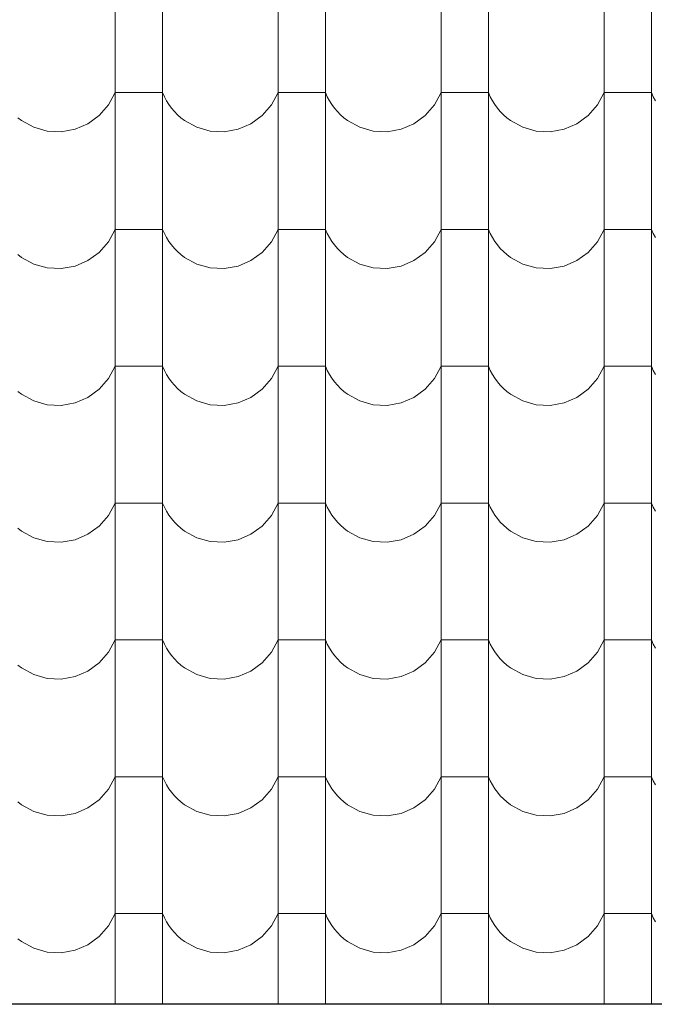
# Model space of a CAD drawing. Header units: millimetres. Extents: x -29624 to 9939, y -6894 to 6495.
# Tile 201 of 243: x 2398 to 2527, y -3576 to -3377. Entities that reach past the tile are written whole.
import ezdxf

# ---------------------------------------------------------------- set-up
doc = ezdxf.new("R2010")
doc.units = ezdxf.units.MM
doc.header["$MEASUREMENT"] = 0
doc.layers.add('810-G Ogólne', color=7, linetype='Continuous')
doc.layers.add('990-D Import IFC', color=7, linetype='Continuous')

# ---------------------------------------------------------------- blocks, each defined once
blk = doc.blocks.new('*X1822', base_point=(515069.4, 47309.9))
at = {"layer": '990-D Import IFC', "color": 251, "linetype": 'Continuous', "lineweight": 13, "true_color": 0x6a6a6a}
for p, q in [((534161.4, -17508.1), (534161.4, -17785.1)), ((534257.5, -17508.1), (534257.5, -17785.1)), ((534491.4, -17508.1), (534491.4, -17785.1)), ((534587.5, -17508.1), (534587.5, -17785.1)), ((534821.4, -17508.1), (534821.4, -17785.1)), ((534917.5, -17508.1), (534917.5, -17785.1)), ((535151.4, -17508.1), (535151.4, -17785.1)), ((535247.5, -17508.1), (535247.5, -17785.1)), ((534161.4, -17785.1), (534161.4, -18062.1)), ((534257.5, -17785.1), (534257.5, -18062.1)), ((534491.4, -17785.1), (534491.4, -18062.1)), ((534587.5, -17785.1), (534587.5, -18062.1)), ((534821.4, -17785.1), (534821.4, -18062.1)), ((534917.5, -17785.1), (534917.5, -18062.1)), ((535151.4, -17785.1), (535151.4, -18062.1)), ((535247.5, -17785.1), (535247.5, -18062.1)), ((534148.1, -17918.2), (534161.4, -17893.2)), ((534209.4, -17893.2), (534161.4, -17893.2)), ((534257.5, -17893.2), (534209.4, -17893.2)), ((534257.5, -17893.2), (534261.1, -17901.5)), ((534478.1, -17918.2), (534491.4, -17893.2)), ((534539.4, -17893.2), (534491.4, -17893.2)), ((534587.5, -17893.2), (534539.4, -17893.2)), ((534587.5, -17893.2), (534591.1, -17901.5)), ((534808.1, -17918.2), (534821.4, -17893.2)), ((534869.4, -17893.2), (534821.4, -17893.2)), ((534917.5, -17893.2), (534869.4, -17893.2)), ((534917.5, -17893.2), (534921.1, -17901.5)), ((535138.1, -17918.2), (535151.4, -17893.2)), ((535199.4, -17893.2), (535151.4, -17893.2)), ((535247.5, -17893.2), (535199.4, -17893.2)), ((535247.5, -17893.2), (535251.1, -17901.5)), ((534129.4, -17939.7), (534148.1, -17918.2)), ((534261.1, -17901.5), (534265.4, -17909.6)), ((534265.4, -17909.6), (534270.2, -17917.3)), ((534270.2, -17917.3), (534275.5, -17924.7)), ((534459.4, -17939.7), (534478.1, -17918.2)), ((534591.1, -17901.5), (534595.4, -17909.6)), ((534595.4, -17909.6), (534600.2, -17917.3)), ((534600.2, -17917.3), (534605.5, -17924.7)), ((534789.4, -17939.7), (534808.1, -17918.2)), ((534921.1, -17901.5), (534925.4, -17909.6)), ((534925.4, -17909.6), (534930.2, -17917.3)), ((534930.2, -17917.3), (534935.5, -17924.7)), ((535119.4, -17939.7), (535138.1, -17918.2)), ((535251.1, -17901.5), (535255.4, -17909.6)), ((534275.5, -17924.7), (534281.4, -17931.6)), ((534281.4, -17931.6), (534287.8, -17938.1)), ((534287.8, -17938.1), (534294.6, -17944.2)), ((534605.5, -17924.7), (534611.4, -17931.6)), ((534611.4, -17931.6), (534617.8, -17938.1)), ((534617.8, -17938.1), (534624.6, -17944.2)), ((534935.5, -17924.7), (534941.4, -17931.6)), ((534941.4, -17931.6), (534947.8, -17938.1)), ((534947.8, -17938.1), (534954.6, -17944.2)), ((533964.6, -17944.2), (533971.9, -17949.7)), ((533971.9, -17949.7), (533996.7, -17963.4)), ((534080.4, -17967.5), (534106.5, -17956.4)), ((534106.5, -17956.4), (534129.4, -17939.7)), ((534294.6, -17944.2), (534301.9, -17949.7)), ((534301.9, -17949.7), (534326.7, -17963.4)), ((534410.4, -17967.5), (534436.5, -17956.4)), ((534436.5, -17956.4), (534459.4, -17939.7)), ((534624.6, -17944.2), (534631.9, -17949.7)), ((534631.9, -17949.7), (534656.7, -17963.4)), ((534740.4, -17967.5), (534766.5, -17956.4)), ((534766.5, -17956.4), (534789.4, -17939.7)), ((534954.6, -17944.2), (534961.9, -17949.7)), ((534961.9, -17949.7), (534986.7, -17963.4)), ((535070.4, -17967.5), (535096.5, -17956.4)), ((535096.5, -17956.4), (535119.4, -17939.7)), ((533996.7, -17963.4), (534024.1, -17971.1)), ((534024.1, -17971.1), (534052.4, -17972.5)), ((534052.4, -17972.5), (534080.4, -17967.5)), ((534326.7, -17963.4), (534354.1, -17971.1)), ((534354.1, -17971.1), (534382.4, -17972.5)), ((534382.4, -17972.5), (534410.4, -17967.5)), ((534656.7, -17963.4), (534684.1, -17971.1)), ((534684.1, -17971.1), (534712.4, -17972.5)), ((534712.4, -17972.5), (534740.4, -17967.5)), ((534986.7, -17963.4), (535014.1, -17971.1)), ((535014.1, -17971.1), (535042.4, -17972.5)), ((535042.4, -17972.5), (535070.4, -17967.5)), ((534161.4, -18062.1), (534161.4, -18339.1)), ((534257.5, -18062.1), (534257.5, -18339.1)), ((534491.4, -18062.1), (534491.4, -18339.1)), ((534587.5, -18062.1), (534587.5, -18339.1)), ((534821.4, -18062.1), (534821.4, -18339.1)), ((534917.5, -18062.1), (534917.5, -18339.1)), ((535151.4, -18062.1), (535151.4, -18339.1)), ((535247.5, -18062.1), (535247.5, -18339.1)), ((534148.1, -18195.2), (534161.4, -18170.2)), ((534209.4, -18170.2), (534161.4, -18170.2)), ((534257.5, -18170.2), (534209.4, -18170.2)), ((534257.5, -18170.2), (534261.1, -18178.5)), ((534478.1, -18195.2), (534491.4, -18170.2)), ((534539.4, -18170.2), (534491.4, -18170.2)), ((534587.5, -18170.2), (534539.4, -18170.2)), ((534587.5, -18170.2), (534591.1, -18178.5)), ((534808.1, -18195.2), (534821.4, -18170.2)), ((534869.4, -18170.2), (534821.4, -18170.2)), ((534917.5, -18170.2), (534869.4, -18170.2)), ((534917.5, -18170.2), (534921.1, -18178.5)), ((535138.1, -18195.2), (535151.4, -18170.2)), ((535199.4, -18170.2), (535151.4, -18170.2)), ((535247.5, -18170.2), (535199.4, -18170.2)), ((535247.5, -18170.2), (535251.1, -18178.5)), ((534129.4, -18216.7), (534148.1, -18195.2)), ((534261.1, -18178.5), (534265.4, -18186.6)), ((534265.4, -18186.6), (534270.2, -18194.3)), ((534270.2, -18194.3), (534275.5, -18201.7)), ((534459.4, -18216.7), (534478.1, -18195.2)), ((534591.1, -18178.5), (534595.4, -18186.6)), ((534595.4, -18186.6), (534600.2, -18194.3)), ((534600.2, -18194.3), (534605.5, -18201.7)), ((534789.4, -18216.7), (534808.1, -18195.2)), ((534921.1, -18178.5), (534925.4, -18186.6)), ((534925.4, -18186.6), (534930.2, -18194.3)), ((534930.2, -18194.3), (534935.5, -18201.7)), ((535119.4, -18216.7), (535138.1, -18195.2)), ((535251.1, -18178.5), (535255.4, -18186.6)), ((534106.5, -18233.4), (534129.4, -18216.7)), ((534275.5, -18201.7), (534281.4, -18208.6)), ((534281.4, -18208.6), (534287.8, -18215.1)), ((534287.8, -18215.1), (534294.6, -18221.2)), ((534436.5, -18233.4), (534459.4, -18216.7)), ((534605.5, -18201.7), (534611.4, -18208.6)), ((534611.4, -18208.6), (534617.8, -18215.1)), ((534617.8, -18215.1), (534624.6, -18221.2)), ((534766.5, -18233.4), (534789.4, -18216.7)), ((534935.5, -18201.7), (534941.4, -18208.6)), ((534941.4, -18208.6), (534947.8, -18215.1)), ((534947.8, -18215.1), (534954.6, -18221.2)), ((535096.5, -18233.4), (535119.4, -18216.7)), ((533964.6, -18221.2), (533971.9, -18226.7)), ((533971.9, -18226.7), (533996.7, -18240.4)), ((534080.4, -18244.5), (534106.5, -18233.4)), ((534294.6, -18221.2), (534301.9, -18226.7)), ((534301.9, -18226.7), (534326.7, -18240.4)), ((534410.4, -18244.5), (534436.5, -18233.4)), ((534624.6, -18221.2), (534631.9, -18226.7)), ((534631.9, -18226.7), (534656.7, -18240.4)), ((534740.4, -18244.5), (534766.5, -18233.4)), ((534954.6, -18221.2), (534961.9, -18226.7)), ((534961.9, -18226.7), (534986.7, -18240.4)), ((535070.4, -18244.5), (535096.5, -18233.4)), ((533996.7, -18240.4), (534024.1, -18248.1)), ((534024.1, -18248.1), (534052.4, -18249.5)), ((534052.4, -18249.5), (534080.4, -18244.5)), ((534326.7, -18240.4), (534354.1, -18248.1)), ((534354.1, -18248.1), (534382.4, -18249.5)), ((534382.4, -18249.5), (534410.4, -18244.5)), ((534656.7, -18240.4), (534684.1, -18248.1)), ((534684.1, -18248.1), (534712.4, -18249.5)), ((534712.4, -18249.5), (534740.4, -18244.5)), ((534986.7, -18240.4), (535014.1, -18248.1)), ((535014.1, -18248.1), (535042.4, -18249.5)), ((535042.4, -18249.5), (535070.4, -18244.5)), ((534161.4, -18339.1), (534161.4, -18616.1)), ((534257.5, -18339.1), (534257.5, -18616.1)), ((534491.4, -18339.1), (534491.4, -18616.1)), ((534587.5, -18339.1), (534587.5, -18616.1)), ((534821.4, -18339.1), (534821.4, -18616.1)), ((534917.5, -18339.1), (534917.5, -18616.1)), ((535151.4, -18339.1), (535151.4, -18616.1)), ((535247.5, -18339.1), (535247.5, -18616.1)), ((534148.1, -18472.2), (534161.4, -18447.2)), ((534209.4, -18447.2), (534161.4, -18447.2)), ((534257.5, -18447.2), (534209.4, -18447.2)), ((534257.5, -18447.2), (534261.1, -18455.5)), ((534261.1, -18455.5), (534265.4, -18463.6)), ((534478.1, -18472.2), (534491.4, -18447.2)), ((534539.4, -18447.2), (534491.4, -18447.2)), ((534587.5, -18447.2), (534539.4, -18447.2)), ((534587.5, -18447.2), (534591.1, -18455.5)), ((534591.1, -18455.5), (534595.4, -18463.6)), ((534808.1, -18472.2), (534821.4, -18447.2)), ((534869.4, -18447.2), (534821.4, -18447.2)), ((534917.5, -18447.2), (534869.4, -18447.2)), ((534917.5, -18447.2), (534921.1, -18455.5)), ((534921.1, -18455.5), (534925.4, -18463.6)), ((535138.1, -18472.2), (535151.4, -18447.2)), ((535199.4, -18447.2), (535151.4, -18447.2)), ((535247.5, -18447.2), (535199.4, -18447.2)), ((535247.5, -18447.2), (535251.1, -18455.5)), ((535251.1, -18455.5), (535255.4, -18463.6)), ((534129.4, -18493.7), (534148.1, -18472.2)), ((534265.4, -18463.6), (534270.2, -18471.3)), ((534270.2, -18471.3), (534275.5, -18478.7)), ((534459.4, -18493.7), (534478.1, -18472.2)), ((534595.4, -18463.6), (534600.2, -18471.3)), ((534600.2, -18471.3), (534605.5, -18478.7)), ((534789.4, -18493.7), (534808.1, -18472.2)), ((534925.4, -18463.6), (534930.2, -18471.3)), ((534930.2, -18471.3), (534935.5, -18478.7)), ((535119.4, -18493.7), (535138.1, -18472.2)), ((534106.5, -18510.4), (534129.4, -18493.7)), ((534275.5, -18478.7), (534281.4, -18485.6)), ((534281.4, -18485.6), (534287.8, -18492.1)), ((534287.8, -18492.1), (534294.6, -18498.2)), ((534436.5, -18510.4), (534459.4, -18493.7)), ((534605.5, -18478.7), (534611.4, -18485.6)), ((534611.4, -18485.6), (534617.8, -18492.1)), ((534617.8, -18492.1), (534624.6, -18498.2)), ((534766.5, -18510.4), (534789.4, -18493.7)), ((534935.5, -18478.7), (534941.4, -18485.6)), ((534941.4, -18485.6), (534947.8, -18492.1)), ((534947.8, -18492.1), (534954.6, -18498.2)), ((535096.5, -18510.4), (535119.4, -18493.7)), ((533964.6, -18498.2), (533971.9, -18503.7)), ((533971.9, -18503.7), (533996.7, -18517.4)), ((534080.4, -18521.5), (534106.5, -18510.4)), ((534294.6, -18498.2), (534301.9, -18503.7)), ((534301.9, -18503.7), (534326.7, -18517.4)), ((534410.4, -18521.5), (534436.5, -18510.4)), ((534624.6, -18498.2), (534631.9, -18503.7)), ((534631.9, -18503.7), (534656.7, -18517.4)), ((534740.4, -18521.5), (534766.5, -18510.4)), ((534954.6, -18498.2), (534961.9, -18503.7)), ((534961.9, -18503.7), (534986.7, -18517.4)), ((535070.4, -18521.5), (535096.5, -18510.4)), ((533996.7, -18517.4), (534024.1, -18525.1)), ((534024.1, -18525.1), (534052.4, -18526.5)), ((534052.4, -18526.5), (534080.4, -18521.5)), ((534326.7, -18517.4), (534354.1, -18525.1)), ((534354.1, -18525.1), (534382.4, -18526.5)), ((534382.4, -18526.5), (534410.4, -18521.5)), ((534656.7, -18517.4), (534684.1, -18525.1)), ((534684.1, -18525.1), (534712.4, -18526.5)), ((534712.4, -18526.5), (534740.4, -18521.5)), ((534986.7, -18517.4), (535014.1, -18525.1)), ((535014.1, -18525.1), (535042.4, -18526.5)), ((535042.4, -18526.5), (535070.4, -18521.5)), ((534161.4, -18616.1), (534161.4, -18893.1)), ((534257.5, -18616.1), (534257.5, -18893.1)), ((534491.4, -18616.1), (534491.4, -18893.1)), ((534587.5, -18616.1), (534587.5, -18893.1)), ((534821.4, -18616.1), (534821.4, -18893.1)), ((534917.5, -18616.1), (534917.5, -18893.1)), ((535151.4, -18616.1), (535151.4, -18893.1)), ((535247.5, -18616.1), (535247.5, -18893.1)), ((534148.1, -18749.2), (534161.4, -18724.2)), ((534209.4, -18724.2), (534161.4, -18724.2)), ((534257.5, -18724.2), (534209.4, -18724.2)), ((534257.5, -18724.2), (534261.1, -18732.5)), ((534261.1, -18732.5), (534265.4, -18740.6)), ((534478.1, -18749.2), (534491.4, -18724.2)), ((534539.4, -18724.2), (534491.4, -18724.2)), ((534587.5, -18724.2), (534539.4, -18724.2)), ((534587.5, -18724.2), (534591.1, -18732.5)), ((534591.1, -18732.5), (534595.4, -18740.6)), ((534808.1, -18749.2), (534821.4, -18724.2)), ((534869.4, -18724.2), (534821.4, -18724.2)), ((534917.5, -18724.2), (534869.4, -18724.2)), ((534917.5, -18724.2), (534921.1, -18732.5)), ((534921.1, -18732.5), (534925.4, -18740.6)), ((535138.1, -18749.2), (535151.4, -18724.2)), ((535199.4, -18724.2), (535151.4, -18724.2)), ((535247.5, -18724.2), (535199.4, -18724.2)), ((535247.5, -18724.2), (535251.1, -18732.5)), ((535251.1, -18732.5), (535255.4, -18740.6)), ((534129.4, -18770.7), (534148.1, -18749.2)), ((534265.4, -18740.6), (534270.2, -18748.3)), ((534270.2, -18748.3), (534275.5, -18755.7)), ((534275.5, -18755.7), (534281.4, -18762.6)), ((534459.4, -18770.7), (534478.1, -18749.2)), ((534595.4, -18740.6), (534600.2, -18748.3)), ((534600.2, -18748.3), (534605.5, -18755.7)), ((534605.5, -18755.7), (534611.4, -18762.6)), ((534789.4, -18770.7), (534808.1, -18749.2)), ((534925.4, -18740.6), (534930.2, -18748.3)), ((534930.2, -18748.3), (534935.5, -18755.7)), ((534935.5, -18755.7), (534941.4, -18762.6)), ((535119.4, -18770.7), (535138.1, -18749.2)), ((533964.6, -18775.2), (533971.9, -18780.7)), ((534106.5, -18787.4), (534129.4, -18770.7)), ((534281.4, -18762.6), (534287.8, -18769.1)), ((534287.8, -18769.1), (534294.6, -18775.2)), ((534294.6, -18775.2), (534301.9, -18780.7)), ((534436.5, -18787.4), (534459.4, -18770.7)), ((534611.4, -18762.6), (534617.8, -18769.1)), ((534617.8, -18769.1), (534624.6, -18775.2)), ((534624.6, -18775.2), (534631.9, -18780.7)), ((534766.5, -18787.4), (534789.4, -18770.7)), ((534941.4, -18762.6), (534947.8, -18769.1)), ((534947.8, -18769.1), (534954.6, -18775.2)), ((534954.6, -18775.2), (534961.9, -18780.7)), ((535096.5, -18787.4), (535119.4, -18770.7)), ((533971.9, -18780.7), (533996.7, -18794.4)), ((533996.7, -18794.4), (534024.1, -18802.1)), ((534080.4, -18798.5), (534106.5, -18787.4)), ((534301.9, -18780.7), (534326.7, -18794.4)), ((534326.7, -18794.4), (534354.1, -18802.1)), ((534410.4, -18798.5), (534436.5, -18787.4)), ((534631.9, -18780.7), (534656.7, -18794.4)), ((534656.7, -18794.4), (534684.1, -18802.1)), ((534740.4, -18798.5), (534766.5, -18787.4)), ((534961.9, -18780.7), (534986.7, -18794.4)), ((534986.7, -18794.4), (535014.1, -18802.1)), ((535070.4, -18798.5), (535096.5, -18787.4)), ((534024.1, -18802.1), (534052.4, -18803.5)), ((534052.4, -18803.5), (534080.4, -18798.5)), ((534354.1, -18802.1), (534382.4, -18803.5)), ((534382.4, -18803.5), (534410.4, -18798.5)), ((534684.1, -18802.1), (534712.4, -18803.5)), ((534712.4, -18803.5), (534740.4, -18798.5)), ((535014.1, -18802.1), (535042.4, -18803.5)), ((535042.4, -18803.5), (535070.4, -18798.5)), ((534161.4, -18893.1), (534161.4, -19170.1)), ((534257.5, -18893.1), (534257.5, -19170.1)), ((534491.4, -18893.1), (534491.4, -19170.1)), ((534587.5, -18893.1), (534587.5, -19170.1)), ((534821.4, -18893.1), (534821.4, -19170.1)), ((534917.5, -18893.1), (534917.5, -19170.1)), ((535151.4, -18893.1), (535151.4, -19170.1)), ((535247.5, -18893.1), (535247.5, -19170.1)), ((534148.1, -19026.2), (534161.4, -19001.2)), ((534209.4, -19001.2), (534161.4, -19001.2)), ((534257.5, -19001.2), (534209.4, -19001.2)), ((534257.5, -19001.2), (534261.1, -19009.5)), ((534261.1, -19009.5), (534265.4, -19017.6)), ((534478.1, -19026.2), (534491.4, -19001.2)), ((534539.4, -19001.2), (534491.4, -19001.2)), ((534587.5, -19001.2), (534539.4, -19001.2)), ((534587.5, -19001.2), (534591.1, -19009.5)), ((534591.1, -19009.5), (534595.4, -19017.6)), ((534808.1, -19026.2), (534821.4, -19001.2)), ((534869.4, -19001.2), (534821.4, -19001.2)), ((534917.5, -19001.2), (534869.4, -19001.2)), ((534917.5, -19001.2), (534921.1, -19009.5)), ((534921.1, -19009.5), (534925.4, -19017.6)), ((535138.1, -19026.2), (535151.4, -19001.2)), ((535199.4, -19001.2), (535151.4, -19001.2)), ((535247.5, -19001.2), (535199.4, -19001.2)), ((535247.5, -19001.2), (535251.1, -19009.5)), ((535251.1, -19009.5), (535255.4, -19017.6)), ((534129.4, -19047.7), (534148.1, -19026.2)), ((534265.4, -19017.6), (534270.2, -19025.3)), ((534270.2, -19025.3), (534275.5, -19032.7)), ((534275.5, -19032.7), (534281.4, -19039.6)), ((534459.4, -19047.7), (534478.1, -19026.2)), ((534595.4, -19017.6), (534600.2, -19025.3)), ((534600.2, -19025.3), (534605.5, -19032.7)), ((534605.5, -19032.7), (534611.4, -19039.6)), ((534789.4, -19047.7), (534808.1, -19026.2)), ((534925.4, -19017.6), (534930.2, -19025.3)), ((534930.2, -19025.3), (534935.5, -19032.7)), ((534935.5, -19032.7), (534941.4, -19039.6)), ((535119.4, -19047.7), (535138.1, -19026.2)), ((533964.6, -19052.2), (533971.9, -19057.7)), ((534106.5, -19064.4), (534129.4, -19047.7)), ((534281.4, -19039.6), (534287.8, -19046.1)), ((534287.8, -19046.1), (534294.6, -19052.2)), ((534294.6, -19052.2), (534301.9, -19057.7)), ((534436.5, -19064.4), (534459.4, -19047.7)), ((534611.4, -19039.6), (534617.8, -19046.1)), ((534617.8, -19046.1), (534624.6, -19052.2)), ((534624.6, -19052.2), (534631.9, -19057.7)), ((534766.5, -19064.4), (534789.4, -19047.7)), ((534941.4, -19039.6), (534947.8, -19046.1)), ((534947.8, -19046.1), (534954.6, -19052.2)), ((534954.6, -19052.2), (534961.9, -19057.7)), ((535096.5, -19064.4), (535119.4, -19047.7)), ((533971.9, -19057.7), (533996.7, -19071.4)), ((533996.7, -19071.4), (534024.1, -19079.1)), ((534080.4, -19075.5), (534106.5, -19064.4)), ((534301.9, -19057.7), (534326.7, -19071.4)), ((534326.7, -19071.4), (534354.1, -19079.1)), ((534410.4, -19075.5), (534436.5, -19064.4)), ((534631.9, -19057.7), (534656.7, -19071.4)), ((534656.7, -19071.4), (534684.1, -19079.1)), ((534740.4, -19075.5), (534766.5, -19064.4)), ((534961.9, -19057.7), (534986.7, -19071.4)), ((534986.7, -19071.4), (535014.1, -19079.1)), ((535070.4, -19075.5), (535096.5, -19064.4)), ((534024.1, -19079.1), (534052.4, -19080.5)), ((534052.4, -19080.5), (534080.4, -19075.5)), ((534354.1, -19079.1), (534382.4, -19080.5)), ((534382.4, -19080.5), (534410.4, -19075.5)), ((534684.1, -19079.1), (534712.4, -19080.5)), ((534712.4, -19080.5), (534740.4, -19075.5)), ((535014.1, -19079.1), (535042.4, -19080.5)), ((535042.4, -19080.5), (535070.4, -19075.5)), ((534161.4, -19170.1), (534161.4, -19447.1)), ((534257.5, -19170.1), (534257.5, -19447.1)), ((534491.4, -19170.1), (534491.4, -19447.1)), ((534587.5, -19170.1), (534587.5, -19447.1)), ((534821.4, -19170.1), (534821.4, -19447.1)), ((534917.5, -19170.1), (534917.5, -19447.1)), ((535151.4, -19170.1), (535151.4, -19447.1)), ((535247.5, -19170.1), (535247.5, -19447.1)), ((534148.1, -19303.2), (534161.4, -19278.2)), ((534209.4, -19278.2), (534161.4, -19278.2)), ((534257.5, -19278.2), (534209.4, -19278.2)), ((534257.5, -19278.2), (534261.1, -19286.5)), ((534261.1, -19286.5), (534265.4, -19294.6)), ((534478.1, -19303.2), (534491.4, -19278.2)), ((534539.4, -19278.2), (534491.4, -19278.2)), ((534587.5, -19278.2), (534539.4, -19278.2)), ((534587.5, -19278.2), (534591.1, -19286.5)), ((534591.1, -19286.5), (534595.4, -19294.6)), ((534808.1, -19303.2), (534821.4, -19278.2)), ((534869.4, -19278.2), (534821.4, -19278.2)), ((534917.5, -19278.2), (534869.4, -19278.2)), ((534917.5, -19278.2), (534921.1, -19286.5)), ((534921.1, -19286.5), (534925.4, -19294.6)), ((535138.1, -19303.2), (535151.4, -19278.2)), ((535199.4, -19278.2), (535151.4, -19278.2)), ((535247.5, -19278.2), (535199.4, -19278.2)), ((535247.5, -19278.2), (535251.1, -19286.5)), ((535251.1, -19286.5), (535255.4, -19294.6)), ((534129.4, -19324.7), (534148.1, -19303.2)), ((534265.4, -19294.6), (534270.2, -19302.3)), ((534270.2, -19302.3), (534275.5, -19309.7)), ((534275.5, -19309.7), (534281.4, -19316.6)), ((534459.4, -19324.7), (534478.1, -19303.2)), ((534595.4, -19294.6), (534600.2, -19302.3)), ((534600.2, -19302.3), (534605.5, -19309.7)), ((534605.5, -19309.7), (534611.4, -19316.6)), ((534789.4, -19324.7), (534808.1, -19303.2)), ((534925.4, -19294.6), (534930.2, -19302.3)), ((534930.2, -19302.3), (534935.5, -19309.7)), ((534935.5, -19309.7), (534941.4, -19316.6)), ((535119.4, -19324.7), (535138.1, -19303.2)), ((533964.6, -19329.2), (533971.9, -19334.7)), ((534106.5, -19341.4), (534129.4, -19324.7)), ((534281.4, -19316.6), (534287.8, -19323.1)), ((534287.8, -19323.1), (534294.6, -19329.2)), ((534294.6, -19329.2), (534301.9, -19334.7)), ((534436.5, -19341.4), (534459.4, -19324.7)), ((534611.4, -19316.6), (534617.8, -19323.1)), ((534617.8, -19323.1), (534624.6, -19329.2)), ((534624.6, -19329.2), (534631.9, -19334.7)), ((534766.5, -19341.4), (534789.4, -19324.7)), ((534941.4, -19316.6), (534947.8, -19323.1)), ((534947.8, -19323.1), (534954.6, -19329.2)), ((534954.6, -19329.2), (534961.9, -19334.7)), ((535096.5, -19341.4), (535119.4, -19324.7)), ((533971.9, -19334.7), (533996.7, -19348.4)), ((533996.7, -19348.4), (534024.1, -19356.1)), ((534052.4, -19357.5), (534080.4, -19352.5)), ((534080.4, -19352.5), (534106.5, -19341.4)), ((534301.9, -19334.7), (534326.7, -19348.4)), ((534326.7, -19348.4), (534354.1, -19356.1)), ((534382.4, -19357.5), (534410.4, -19352.5)), ((534410.4, -19352.5), (534436.5, -19341.4)), ((534631.9, -19334.7), (534656.7, -19348.4)), ((534656.7, -19348.4), (534684.1, -19356.1)), ((534712.4, -19357.5), (534740.4, -19352.5)), ((534740.4, -19352.5), (534766.5, -19341.4)), ((534961.9, -19334.7), (534986.7, -19348.4)), ((534986.7, -19348.4), (535014.1, -19356.1)), ((535042.4, -19357.5), (535070.4, -19352.5)), ((535070.4, -19352.5), (535096.5, -19341.4)), ((534024.1, -19356.1), (534052.4, -19357.5)), ((534354.1, -19356.1), (534382.4, -19357.5)), ((534684.1, -19356.1), (534712.4, -19357.5)), ((535014.1, -19356.1), (535042.4, -19357.5)), ((534161.4, -19447.1), (534161.4, -19724.1)), ((534257.5, -19447.1), (534257.5, -19724.1)), ((534491.4, -19447.1), (534491.4, -19724.1)), ((534587.5, -19447.1), (534587.5, -19724.1)), ((534821.4, -19447.1), (534821.4, -19724.1)), ((534917.5, -19447.1), (534917.5, -19724.1)), ((535151.4, -19447.1), (535151.4, -19724.1)), ((535247.5, -19447.1), (535247.5, -19724.1)), ((534148.1, -19580.2), (534161.4, -19555.2)), ((534209.4, -19555.2), (534161.4, -19555.2)), ((534257.5, -19555.2), (534209.4, -19555.2)), ((534257.5, -19555.2), (534261.1, -19563.5)), ((534261.1, -19563.5), (534265.4, -19571.6)), ((534265.4, -19571.6), (534270.2, -19579.3)), ((534478.1, -19580.2), (534491.4, -19555.2)), ((534539.4, -19555.2), (534491.4, -19555.2)), ((534587.5, -19555.2), (534539.4, -19555.2)), ((534587.5, -19555.2), (534591.1, -19563.5)), ((534591.1, -19563.5), (534595.4, -19571.6)), ((534595.4, -19571.6), (534600.2, -19579.3)), ((534808.1, -19580.2), (534821.4, -19555.2)), ((534869.4, -19555.2), (534821.4, -19555.2)), ((534917.5, -19555.2), (534869.4, -19555.2)), ((534917.5, -19555.2), (534921.1, -19563.5)), ((534921.1, -19563.5), (534925.4, -19571.6)), ((534925.4, -19571.6), (534930.2, -19579.3)), ((535138.1, -19580.2), (535151.4, -19555.2)), ((535199.4, -19555.2), (535151.4, -19555.2)), ((535247.5, -19555.2), (535199.4, -19555.2)), ((535247.5, -19555.2), (535251.1, -19563.5)), ((535251.1, -19563.5), (535255.4, -19571.6)), ((534129.4, -19601.7), (534148.1, -19580.2)), ((534270.2, -19579.3), (534275.5, -19586.7)), ((534275.5, -19586.7), (534281.4, -19593.6)), ((534459.4, -19601.7), (534478.1, -19580.2)), ((534600.2, -19579.3), (534605.5, -19586.7)), ((534605.5, -19586.7), (534611.4, -19593.6)), ((534789.4, -19601.7), (534808.1, -19580.2)), ((534930.2, -19579.3), (534935.5, -19586.7)), ((534935.5, -19586.7), (534941.4, -19593.6)), ((535119.4, -19601.7), (535138.1, -19580.2)), ((533964.6, -19606.2), (533971.9, -19611.7)), ((533971.9, -19611.7), (533996.7, -19625.4)), ((534106.5, -19618.4), (534129.4, -19601.7)), ((534281.4, -19593.6), (534287.8, -19600.1)), ((534287.8, -19600.1), (534294.6, -19606.2)), ((534294.6, -19606.2), (534301.9, -19611.7)), ((534301.9, -19611.7), (534326.7, -19625.4)), ((534436.5, -19618.4), (534459.4, -19601.7)), ((534611.4, -19593.6), (534617.8, -19600.1)), ((534617.8, -19600.1), (534624.6, -19606.2)), ((534624.6, -19606.2), (534631.9, -19611.7)), ((534631.9, -19611.7), (534656.7, -19625.4)), ((534766.5, -19618.4), (534789.4, -19601.7)), ((534941.4, -19593.6), (534947.8, -19600.1)), ((534947.8, -19600.1), (534954.6, -19606.2)), ((534954.6, -19606.2), (534961.9, -19611.7)), ((534961.9, -19611.7), (534986.7, -19625.4)), ((535096.5, -19618.4), (535119.4, -19601.7)), ((533996.7, -19625.4), (534024.1, -19633.1)), ((534024.1, -19633.1), (534052.4, -19634.5)), ((534052.4, -19634.5), (534080.4, -19629.5)), ((534080.4, -19629.5), (534106.5, -19618.4)), ((534326.7, -19625.4), (534354.1, -19633.1)), ((534354.1, -19633.1), (534382.4, -19634.5)), ((534382.4, -19634.5), (534410.4, -19629.5)), ((534410.4, -19629.5), (534436.5, -19618.4)), ((534656.7, -19625.4), (534684.1, -19633.1)), ((534684.1, -19633.1), (534712.4, -19634.5)), ((534712.4, -19634.5), (534740.4, -19629.5)), ((534740.4, -19629.5), (534766.5, -19618.4)), ((534986.7, -19625.4), (535014.1, -19633.1)), ((535014.1, -19633.1), (535042.4, -19634.5)), ((535042.4, -19634.5), (535070.4, -19629.5)), ((535070.4, -19629.5), (535096.5, -19618.4)), ((534161.4, -19724.1), (534161.4, -19738.8)), ((534257.5, -19724.1), (534257.5, -19738.8)), ((534491.4, -19724.1), (534491.4, -19738.8)), ((534587.5, -19724.1), (534587.5, -19738.8)), ((534821.4, -19724.1), (534821.4, -19738.8)), ((534917.5, -19724.1), (534917.5, -19738.8)), ((535151.4, -19724.1), (535151.4, -19738.8)), ((535247.5, -19724.1), (535247.5, -19738.8))]:
    blk.add_line(p, q, dxfattribs=at)
blk = doc.blocks.new('Wypełnienie_6_3', base_point=(515069.4, 47309.9))
at = {"layer": '990-D Import IFC', "color": 251, "linetype": 'Continuous', "lineweight": 13, "true_color": 0x6a6a6a}
blk.add_blockref('*X1822', (515069.4, 47309.9), dxfattribs=at)

msp = doc.modelspace()

# ---------------------------------------------------------------- linework, layer by layer
at = {"layer": '810-G Ogólne', "color": 7, "linetype": 'Continuous', "lineweight": 25}
msp.add_line((4848.669, -3576.299), (812.669, -3576.299), dxfattribs=at)
at = {"layer": '990-D Import IFC', "color": 7, "linetype": 'Continuous', "lineweight": 13}
msp.add_lwpolyline([(1399.669, -3181.299), (824.669, -3576.299), (4836.669, -3576.299), (4292.669, -3181.299), (4232.373, -3225.08), (4233.306, -3181.299), (3972.204, -3181.299), (3972.204, -3221.126), (3916.26, -3221.126), (3916.26, -3181.299)], close=True, dxfattribs=at)
msp.add_lwpolyline([(824.669, -3576.299), (4848.669, -3576.299, -0.1474768)], format="xyb", dxfattribs=at)

# ---------------------------------------------------------------- block references
at = {"layer": '990-D Import IFC', "color": 251, "linetype": 'Continuous', "lineweight": 13, "true_color": 0x6a6a6a, "xscale": 0.1, "yscale": 0.1, "zscale": 0.1}
msp.add_blockref('Wypełnienie_6_3', (508.562, 3128.573), dxfattribs=at)

doc.saveas('drawing.dxf')
